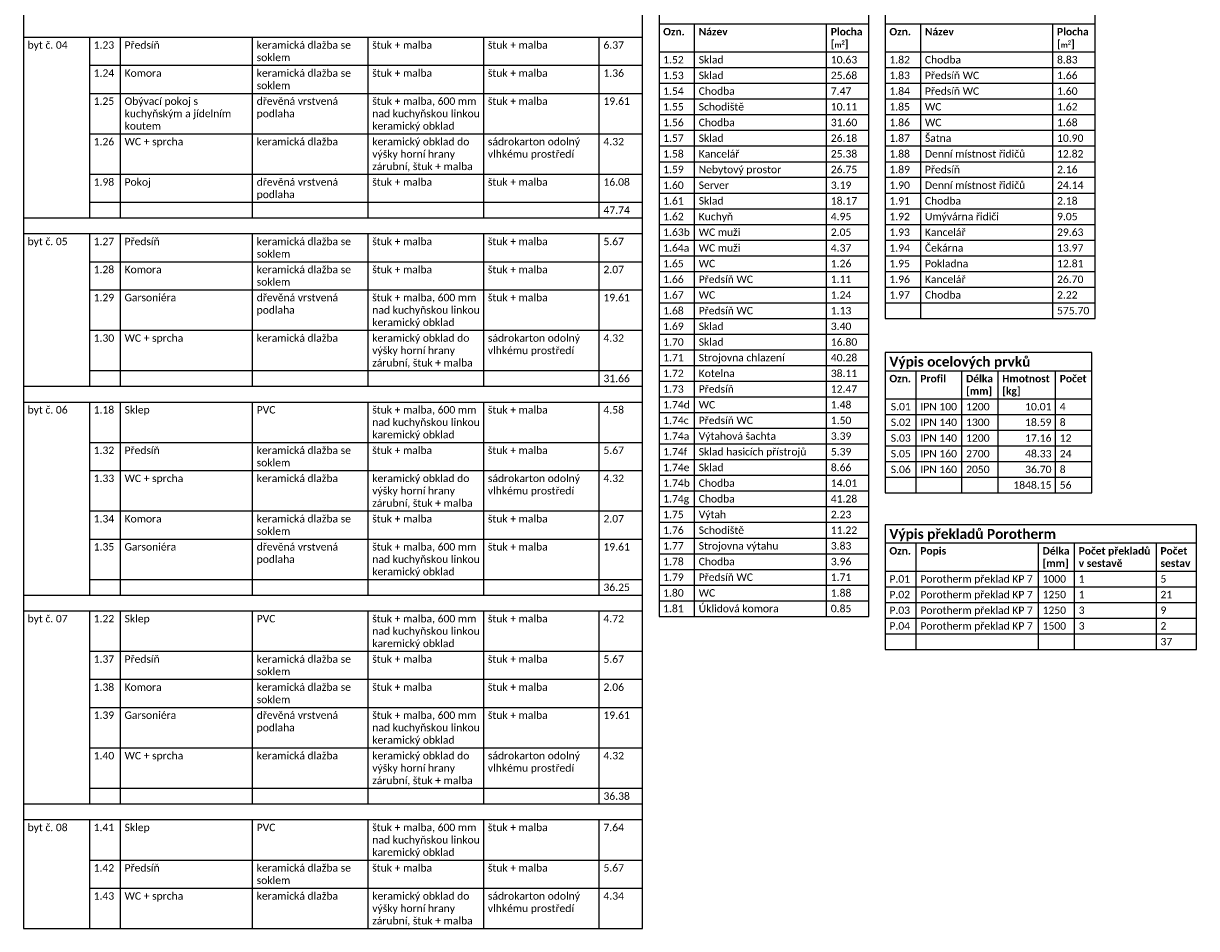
# Model space of a CAD drawing. Header units: millimetres. Extents: x -16871 to 82323, y -2942 to 27689.
# Tile 24 of 25: x 63294 to 81054, y 3805 to 17514. Entities that reach past the tile are written whole.
import ezdxf

# ---------------------------------------------------------------- set-up
doc = ezdxf.new("R2010")
doc.units = ezdxf.units.MM
doc.layers.add('A-SchedObject-G', color=9, linetype='Continuous')
doc.styles.add('TableData', font='calibri.ttf')
doc.styles.add('TableHeader', font='calibrib.ttf')
doc.styles.add('TableSub', font='calibriz.ttf')
doc.styles.add('TableTitle', font='calibrib.ttf')

msp = doc.modelspace()

# ---------------------------------------------------------------- linework, layer by layer
at = {"layer": 'A-SchedObject-G', "linetype": 'Continuous', "lineweight": -3, "ltscale": 300}
for p, q in [((63294, 25705), (63294, 3805)), ((72667, 3805), (72667, 25705)), ((72917, 17783), (72917, 8533)), ((76092, 8533), (76092, 17783)), ((76342, 17783), (76342, 13045)), ((79517, 13045), (79517, 17783)), ((72917, 17508), (76092, 17508)), ((73454, 8533), (73454, 17508)), ((75454, 8533), (75454, 17508)), ((76342, 17508), (79517, 17508)), ((76879, 13045), (76879, 17508)), ((78879, 13045), (78879, 17508)), ((63294, 17305), (72667, 17305)), ((64294, 17305), (64294, 14568)), ((64762, 14568), (64762, 17305)), ((66762, 14568), (66762, 17305)), ((68512, 14568), (68512, 17305)), ((70262, 14568), (70262, 17305)), ((72012, 14568), (72012, 17305)), ((72917, 17083), (76092, 17083)), ((76342, 17083), (79517, 17083)), ((64294, 16880), (72667, 16880)), ((72917, 16845), (76092, 16845)), ((76342, 16845), (79517, 16845)), ((72917, 16608), (76092, 16608)), ((76342, 16608), (79517, 16608)), ((64294, 16455), (72667, 16455)), ((72917, 16370), (76092, 16370)), ((76342, 16370), (79517, 16370)), ((72917, 16133), (76092, 16133)), ((76342, 16133), (79517, 16133)), ((64294, 15843), (72667, 15843)), ((72917, 15895), (76092, 15895)), ((76342, 15895), (79517, 15895)), ((72917, 15658), (76092, 15658)), ((76342, 15658), (79517, 15658)), ((72917, 15420), (76092, 15420)), ((76342, 15420), (79517, 15420)), ((64294, 15230), (72667, 15230)), ((72917, 15183), (76092, 15183)), ((76342, 15183), (79517, 15183)), ((72917, 14945), (76092, 14945)), ((76342, 14945), (79517, 14945)), ((64294, 14805), (72667, 14805)), ((63294, 14568), (72667, 14568)), ((72917, 14708), (76092, 14708)), ((76342, 14708), (79517, 14708)), ((72917, 14470), (76092, 14470)), ((76342, 14470), (79517, 14470)), ((63294, 14330), (72667, 14330)), ((64294, 14330), (64294, 12018)), ((64762, 12018), (64762, 14330)), ((66762, 12018), (66762, 14330)), ((68512, 12018), (68512, 14330)), ((70262, 12018), (70262, 14330)), ((72012, 12018), (72012, 14330)), ((72917, 14233), (76092, 14233)), ((76342, 14233), (79517, 14233)), ((64294, 13905), (72667, 13905)), ((72917, 13995), (76092, 13995)), ((76342, 13995), (79517, 13995)), ((72917, 13758), (76092, 13758)), ((76342, 13758), (79517, 13758)), ((72917, 13520), (76092, 13520)), ((76342, 13520), (79517, 13520)), ((64294, 13480), (72667, 13480)), ((72917, 13283), (76092, 13283)), ((76342, 13283), (79517, 13283)), ((72917, 13045), (76092, 13045)), ((76342, 13045), (79517, 13045)), ((64294, 12868), (72667, 12868)), ((72917, 12808), (76092, 12808)), ((72917, 12570), (76092, 12570)), ((76342, 12529), (76342, 10404)), ((79471, 12529), (76342, 12529)), ((79471, 10404), (79471, 12529)), ((64294, 12255), (72667, 12255)), ((72917, 12333), (76092, 12333)), ((72917, 12095), (76092, 12095)), ((76342, 12254), (79471, 12254)), ((76810, 10404), (76810, 12254)), ((77502, 10404), (77502, 12254)), ((78049, 10404), (78049, 12254)), ((78921, 10404), (78921, 12254)), ((63294, 12018), (72667, 12018)), ((63294, 11780), (72667, 11780)), ((64294, 11780), (64294, 8855)), ((64762, 8855), (64762, 11780)), ((66762, 8855), (66762, 11780)), ((68512, 8855), (68512, 11780)), ((70262, 8855), (70262, 11780)), ((72012, 8855), (72012, 11780)), ((72917, 11858), (76092, 11858)), ((76342, 11829), (79471, 11829)), ((72917, 11620), (76092, 11620)), ((76342, 11591), (79471, 11591)), ((72917, 11383), (76092, 11383)), ((76342, 11354), (79471, 11354)), ((64294, 11168), (72667, 11168)), ((72917, 11145), (76092, 11145)), ((76342, 11116), (79471, 11116)), ((72917, 10908), (76092, 10908)), ((76342, 10879), (79471, 10879)), ((64294, 10743), (72667, 10743)), ((72917, 10670), (76092, 10670)), ((76342, 10641), (79471, 10641)), ((72917, 10433), (76092, 10433)), ((76342, 10404), (79471, 10404)), ((64294, 10130), (72667, 10130)), ((72917, 10195), (76092, 10195)), ((72917, 9958), (76092, 9958)), ((76342, 9920), (76342, 8032)), ((81054, 9920), (76342, 9920)), ((81054, 8032), (81054, 9920)), ((64294, 9705), (72667, 9705)), ((72917, 9720), (76092, 9720)), ((76342, 9645), (81054, 9645)), ((76810, 8032), (76810, 9645)), ((78660, 8032), (78660, 9645)), ((79207, 8032), (79207, 9645)), ((80446, 8032), (80446, 9645)), ((72917, 9483), (76092, 9483)), ((72917, 9245), (76092, 9245)), ((64294, 9093), (72667, 9093)), ((76342, 9220), (81054, 9220)), ((72917, 9008), (76092, 9008)), ((76342, 8982), (81054, 8982)), ((63294, 8855), (72667, 8855)), ((72917, 8770), (76092, 8770)), ((76342, 8745), (81054, 8745)), ((63294, 8618), (72667, 8618)), ((64294, 8618), (64294, 5693)), ((64762, 5693), (64762, 8618)), ((66762, 5693), (66762, 8618)), ((68512, 5693), (68512, 8618)), ((70262, 5693), (70262, 8618)), ((72012, 5693), (72012, 8618)), ((72917, 8533), (76092, 8533)), ((76342, 8507), (81054, 8507)), ((76342, 8270), (81054, 8270)), ((64294, 8005), (72667, 8005)), ((76342, 8032), (81054, 8032)), ((64294, 7580), (72667, 7580)), ((64294, 7155), (72667, 7155)), ((64294, 6543), (72667, 6543)), ((64294, 5930), (72667, 5930)), ((63294, 5693), (72667, 5693)), ((63294, 5455), (72667, 5455)), ((64294, 5455), (64294, 3805)), ((64762, 3805), (64762, 5455)), ((66762, 3805), (66762, 5455)), ((68512, 3805), (68512, 5455)), ((70262, 3805), (70262, 5455)), ((72012, 3805), (72012, 5455)), ((64294, 4843), (72667, 4843)), ((64294, 4418), (72667, 4418)), ((63294, 3805), (72667, 3805))]:
    msp.add_line(p, q, dxfattribs=at)

# ---------------------------------------------------------------- texts
for s, insert, char_height, width, attachment_point, style in [('Ozn.', (72979, 17445), 112.5, 412.18, 1, 'TableHeader'), ('Název', (73517, 17445), 112.5, 1875, 1, 'TableHeader'), ('Plocha\\P[{\\H.75x;m\\H0.75x;\\A2;2}]', (75517, 17445), 112.5, 512.74, 1, 'TableHeader'), ('Ozn.', (76404, 17445), 112.5, 412.18, 1, 'TableHeader'), ('Název', (76942, 17445), 112.5, 1875, 1, 'TableHeader'), ('Plocha\\P[{\\H.75x;m\\H0.75x;\\A2;2}]', (78942, 17445), 112.5, 512.74, 1, 'TableHeader'), ('byt č. 04', (63357, 17243), 112.5, 875, 1, 'TableData'), ('1.23', (64357, 17243), 112.5, 343.13, 1, 'TableData'), ('Předsíň', (64825, 17243), 112.5, 1875, 1, 'TableData'), ('keramická dlažba se soklem', (66825, 17243), 112.5, 1625, 1, 'TableData'), ('štuk + malba', (68575, 17243), 112.5, 1625, 1, 'TableData'), ('štuk + malba', (70325, 17243), 112.5, 1625, 1, 'TableData'), ('6.37', (72075, 17243), 112.5, 529.62, 1, 'TableData'), ('1.52', (72979, 17020), 112.5, 412.18, 1, 'TableData'), ('Sklad', (73517, 17020), 112.5, 1875, 1, 'TableData'), ('10.63', (75517, 17020), 112.5, 512.74, 1, 'TableData'), ('1.82', (76404, 17020), 112.5, 412.18, 1, 'TableData'), ('Chodba', (76942, 17020), 112.5, 1875, 1, 'TableData'), ('8.83', (78942, 17020), 112.5, 512.74, 1, 'TableData'), ('1.24', (64357, 16818), 112.5, 343.13, 1, 'TableData'), ('Komora', (64825, 16818), 112.5, 1875, 1, 'TableData'), ('keramická dlažba se soklem', (66825, 16818), 112.5, 1625, 1, 'TableData'), ('štuk + malba', (68575, 16818), 112.5, 1625, 1, 'TableData'), ('štuk + malba', (70325, 16818), 112.5, 1625, 1, 'TableData'), ('1.36', (72075, 16818), 112.5, 529.62, 1, 'TableData'), ('1.53', (72979, 16783), 112.5, 412.18, 1, 'TableData'), ('Sklad', (73517, 16783), 112.5, 1875, 1, 'TableData'), ('25.68', (75517, 16783), 112.5, 512.74, 1, 'TableData'), ('1.83', (76404, 16783), 112.5, 412.18, 1, 'TableData'), ('Předsíň WC', (76942, 16783), 112.5, 1875, 1, 'TableData'), ('1.66', (78942, 16783), 112.5, 512.74, 1, 'TableData'), ('1.54', (72979, 16545), 112.5, 412.18, 1, 'TableData'), ('Chodba', (73517, 16545), 112.5, 1875, 1, 'TableData'), ('7.47', (75517, 16545), 112.5, 512.74, 1, 'TableData'), ('1.84', (76404, 16545), 112.5, 412.18, 1, 'TableData'), ('Předsíň WC', (76942, 16545), 112.5, 1875, 1, 'TableData'), ('1.60', (78942, 16545), 112.5, 512.74, 1, 'TableData'), ('1.25', (64357, 16393), 112.5, 343.13, 1, 'TableData'), ('Obývací pokoj s kuchyňským a jídelním koutem', (64825, 16393), 112.5, 1875, 1, 'TableData'), ('dřevěná vrstvená podlaha', (66825, 16393), 112.5, 1625, 1, 'TableData'), ('štuk + malba, 600 mm nad kuchyňskou linkou keramický obklad', (68575, 16393), 112.5, 1625, 1, 'TableData'), ('štuk + malba', (70325, 16393), 112.5, 1625, 1, 'TableData'), ('19.61', (72075, 16393), 112.5, 529.62, 1, 'TableData'), ('1.55', (72979, 16308), 112.5, 412.18, 1, 'TableData'), ('Schodiště', (73517, 16308), 112.5, 1875, 1, 'TableData'), ('10.11', (75517, 16308), 112.5, 512.74, 1, 'TableData'), ('1.85', (76404, 16308), 112.5, 412.18, 1, 'TableData'), ('WC', (76942, 16308), 112.5, 1875, 1, 'TableData'), ('1.62', (78942, 16308), 112.5, 512.74, 1, 'TableData'), ('1.56', (72979, 16070), 112.5, 412.18, 1, 'TableData'), ('Chodba', (73517, 16070), 112.5, 1875, 1, 'TableData'), ('31.60', (75517, 16070), 112.5, 512.74, 1, 'TableData'), ('1.86', (76404, 16070), 112.5, 412.18, 1, 'TableData'), ('WC', (76942, 16070), 112.5, 1875, 1, 'TableData'), ('1.68', (78942, 16070), 112.5, 512.74, 1, 'TableData'), ('1.57', (72979, 15833), 112.5, 412.18, 1, 'TableData'), ('Sklad', (73517, 15833), 112.5, 1875, 1, 'TableData'), ('26.18', (75517, 15833), 112.5, 512.74, 1, 'TableData'), ('1.87', (76404, 15833), 112.5, 412.18, 1, 'TableData'), ('Šatna', (76942, 15833), 112.5, 1875, 1, 'TableData'), ('10.90', (78942, 15833), 112.5, 512.74, 1, 'TableData'), ('1.26', (64357, 15780), 112.5, 343.13, 1, 'TableData'), ('WC + sprcha', (64825, 15780), 112.5, 1875, 1, 'TableData'), ('keramická dlažba', (66825, 15780), 112.5, 1625, 1, 'TableData'), ('keramický obklad do výšky horní hrany zárubní, štuk + malba', (68575, 15780), 112.5, 1625, 1, 'TableData'), ('sádrokarton odolný vlhkému prostředí', (70325, 15780), 112.5, 1625, 1, 'TableData'), ('4.32', (72075, 15780), 112.5, 529.62, 1, 'TableData'), ('1.58', (72979, 15595), 112.5, 412.18, 1, 'TableData'), ('Kancelář', (73517, 15595), 112.5, 1875, 1, 'TableData'), ('25.38', (75517, 15595), 112.5, 512.74, 1, 'TableData'), ('1.88', (76404, 15595), 112.5, 412.18, 1, 'TableData'), ('Denní místnost řidičů', (76942, 15595), 112.5, 1875, 1, 'TableData'), ('12.82', (78942, 15595), 112.5, 512.74, 1, 'TableData'), ('1.59', (72979, 15358), 112.5, 412.18, 1, 'TableData'), ('Nebytový prostor', (73517, 15358), 112.5, 1875, 1, 'TableData'), ('26.75', (75517, 15358), 112.5, 512.74, 1, 'TableData'), ('1.89', (76404, 15358), 112.5, 412.18, 1, 'TableData'), ('Předsíň', (76942, 15358), 112.5, 1875, 1, 'TableData'), ('2.16', (78942, 15358), 112.5, 512.74, 1, 'TableData'), ('1.98', (64357, 15168), 112.5, 343.13, 1, 'TableData'), ('Pokoj', (64825, 15168), 112.5, 1875, 1, 'TableData'), ('dřevěná vrstvená podlaha', (66825, 15168), 112.5, 1625, 1, 'TableData'), ('štuk + malba', (68575, 15168), 112.5, 1625, 1, 'TableData'), ('štuk + malba', (70325, 15168), 112.5, 1625, 1, 'TableData'), ('16.08', (72075, 15168), 112.5, 529.62, 1, 'TableData'), ('1.60', (72979, 15120), 112.5, 412.18, 1, 'TableData'), ('Server', (73517, 15120), 112.5, 1875, 1, 'TableData'), ('3.19', (75517, 15120), 112.5, 512.74, 1, 'TableData'), ('1.90', (76404, 15120), 112.5, 412.18, 1, 'TableData'), ('Denní místnost řidičů', (76942, 15120), 112.5, 1875, 1, 'TableData'), ('24.14', (78942, 15120), 112.5, 512.74, 1, 'TableData'), ('47.74', (72075, 14743), 112.5, 529.62, 1, 'TableSub'), ('1.61', (72979, 14883), 112.5, 412.18, 1, 'TableData'), ('Sklad', (73517, 14883), 112.5, 1875, 1, 'TableData'), ('18.17', (75517, 14883), 112.5, 512.74, 1, 'TableData'), ('1.91', (76404, 14883), 112.5, 412.18, 1, 'TableData'), ('Chodba', (76942, 14883), 112.5, 1875, 1, 'TableData'), ('2.18', (78942, 14883), 112.5, 512.74, 1, 'TableData'), ('1.62', (72979, 14645), 112.5, 412.18, 1, 'TableData'), ('Kuchyň', (73517, 14645), 112.5, 1875, 1, 'TableData'), ('4.95', (75517, 14645), 112.5, 512.74, 1, 'TableData'), ('1.92', (76404, 14645), 112.5, 412.18, 1, 'TableData'), ('Umývárna řidiči', (76942, 14645), 112.5, 1875, 1, 'TableData'), ('9.05', (78942, 14645), 112.5, 512.74, 1, 'TableData'), ('1.63b', (72979, 14408), 112.5, 412.18, 1, 'TableData'), ('WC muži', (73517, 14408), 112.5, 1875, 1, 'TableData'), ('2.05', (75517, 14408), 112.5, 512.74, 1, 'TableData'), ('1.93', (76404, 14408), 112.5, 412.18, 1, 'TableData'), ('Kancelář', (76942, 14408), 112.5, 1875, 1, 'TableData'), ('29.63', (78942, 14408), 112.5, 512.74, 1, 'TableData'), ('byt č. 05', (63357, 14268), 112.5, 875, 1, 'TableData'), ('1.27', (64357, 14268), 112.5, 343.13, 1, 'TableData'), ('Předsíň', (64825, 14268), 112.5, 1875, 1, 'TableData'), ('keramická dlažba se soklem', (66825, 14268), 112.5, 1625, 1, 'TableData'), ('štuk + malba', (68575, 14268), 112.5, 1625, 1, 'TableData'), ('štuk + malba', (70325, 14268), 112.5, 1625, 1, 'TableData'), ('5.67', (72075, 14268), 112.5, 529.62, 1, 'TableData'), ('1.64a', (72979, 14170), 112.5, 412.18, 1, 'TableData'), ('WC muži', (73517, 14170), 112.5, 1875, 1, 'TableData'), ('4.37', (75517, 14170), 112.5, 512.74, 1, 'TableData'), ('1.94', (76404, 14170), 112.5, 412.18, 1, 'TableData'), ('Čekárna', (76942, 14170), 112.5, 1875, 1, 'TableData'), ('13.97', (78942, 14170), 112.5, 512.74, 1, 'TableData'), ('keramická dlažba se soklem', (66825, 13843), 112.5, 1625, 1, 'TableData'), ('štuk + malba', (68575, 13843), 112.5, 1625, 1, 'TableData'), ('štuk + malba', (70325, 13843), 112.5, 1625, 1, 'TableData'), ('1.65', (72979, 13933), 112.5, 412.18, 1, 'TableData'), ('WC', (73517, 13933), 112.5, 1875, 1, 'TableData'), ('1.26', (75517, 13933), 112.5, 512.74, 1, 'TableData'), ('1.95', (76404, 13933), 112.5, 412.18, 1, 'TableData'), ('Pokladna', (76942, 13933), 112.5, 1875, 1, 'TableData'), ('12.81', (78942, 13933), 112.5, 512.74, 1, 'TableData'), ('1.28', (64357, 13843), 112.5, 343.13, 1, 'TableData'), ('Komora', (64825, 13843), 112.5, 1875, 1, 'TableData'), ('2.07', (72075, 13843), 112.5, 529.62, 1, 'TableData'), ('1.66', (72979, 13695), 112.5, 412.18, 1, 'TableData'), ('Předsíň WC', (73517, 13695), 112.5, 1875, 1, 'TableData'), ('1.11', (75517, 13695), 112.5, 512.74, 1, 'TableData'), ('1.96', (76404, 13695), 112.5, 412.18, 1, 'TableData'), ('Kancelář', (76942, 13695), 112.5, 1875, 1, 'TableData'), ('26.70', (78942, 13695), 112.5, 512.74, 1, 'TableData'), ('1.29', (64357, 13418), 112.5, 343.13, 1, 'TableData'), ('Garsoniéra', (64825, 13418), 112.5, 1875, 1, 'TableData'), ('dřevěná vrstvená podlaha', (66825, 13418), 112.5, 1625, 1, 'TableData'), ('štuk + malba, 600 mm nad kuchyňskou linkou keramický obklad', (68575, 13418), 112.5, 1625, 1, 'TableData'), ('štuk + malba', (70325, 13418), 112.5, 1625, 1, 'TableData'), ('19.61', (72075, 13418), 112.5, 529.62, 1, 'TableData'), ('1.67', (72979, 13458), 112.5, 412.18, 1, 'TableData'), ('WC', (73517, 13458), 112.5, 1875, 1, 'TableData'), ('1.24', (75517, 13458), 112.5, 512.74, 1, 'TableData'), ('1.97', (76404, 13458), 112.5, 412.18, 1, 'TableData'), ('Chodba', (76942, 13458), 112.5, 1875, 1, 'TableData'), ('2.22', (78942, 13458), 112.5, 512.74, 1, 'TableData'), ('1.68', (72979, 13220), 112.5, 412.18, 1, 'TableData'), ('Předsíň WC', (73517, 13220), 112.5, 1875, 1, 'TableData'), ('1.13', (75517, 13220), 112.5, 512.74, 1, 'TableData'), ('575.70', (78942, 13220), 112.5, 512.74, 1, 'TableData'), ('1.69', (72979, 12983), 112.5, 412.18, 1, 'TableData'), ('Sklad', (73517, 12983), 112.5, 1875, 1, 'TableData'), ('3.40', (75517, 12983), 112.5, 512.74, 1, 'TableData'), ('1.30', (64357, 12805), 112.5, 343.13, 1, 'TableData'), ('WC + sprcha', (64825, 12805), 112.5, 1875, 1, 'TableData'), ('keramická dlažba', (66825, 12805), 112.5, 1625, 1, 'TableData'), ('keramický obklad do výšky horní hrany zárubní, štuk + malba', (68575, 12805), 112.5, 1625, 1, 'TableData'), ('sádrokarton odolný vlhkému prostředí', (70325, 12805), 112.5, 1625, 1, 'TableData'), ('4.32', (72075, 12805), 112.5, 529.62, 1, 'TableData'), ('1.70', (72979, 12745), 112.5, 412.18, 1, 'TableData'), ('Sklad', (73517, 12745), 112.5, 1875, 1, 'TableData'), ('16.80', (75517, 12745), 112.5, 512.74, 1, 'TableData'), ('1.71', (72979, 12508), 112.5, 412.18, 1, 'TableData'), ('Strojovna chlazení', (73517, 12508), 112.5, 1875, 1, 'TableData'), ('40.28', (75517, 12508), 112.5, 512.74, 1, 'TableData'), ('Výpis ocelových prvků', (76404, 12466), 150, 3004.34, 1, 'TableTitle'), ('1.72', (72979, 12270), 112.5, 412.18, 1, 'TableData'), ('Kotelna', (73517, 12270), 112.5, 1875, 1, 'TableData'), ('38.11', (75517, 12270), 112.5, 512.74, 1, 'TableData'), ('31.66', (72075, 12193), 112.5, 529.62, 1, 'TableSub'), ('Ozn.', (76404, 12191), 112.5, 343.13, 1, 'TableHeader'), ('Profil', (76873, 12191), 112.5, 567.26, 1, 'TableHeader'), ('Délka\\P[mm]', (77565, 12191), 112.5, 422.13, 1, 'TableHeader'), ('Hmotnost\\P[kg]', (78112, 12191), 112.5, 746.31, 1, 'TableHeader'), ('Počet', (78983, 12191), 112.5, 425.51, 1, 'TableHeader'), ('1.73', (72979, 12033), 112.5, 412.18, 1, 'TableData'), ('Předsíň', (73517, 12033), 112.5, 1875, 1, 'TableData'), ('12.47', (75517, 12033), 112.5, 512.74, 1, 'TableData'), ('byt č. 06', (63357, 11718), 112.5, 875, 1, 'TableData'), ('Sklep', (64825, 11718), 112.5, 1875, 1, 'TableData'), ('štuk + malba, 600 mm nad kuchyňskou linkou karemický obklad', (68575, 11718), 112.5, 1625, 1, 'TableData'), ('štuk + malba', (70325, 11718), 112.5, 1625, 1, 'TableData'), ('1.74d', (72979, 11795), 112.5, 412.18, 1, 'TableData'), ('WC', (73517, 11795), 112.5, 1875, 1, 'TableData'), ('1.48', (75517, 11795), 112.5, 512.74, 1, 'TableData'), ('S.01', (76576, 11766), 112.5, 343.13, 2, 'TableData'), ('IPN 100', (76873, 11766), 112.5, 567.26, 1, 'TableData'), ('1200', (77565, 11766), 112.5, 422.13, 1, 'TableData'), ('10.01', (78858, 11766), 112.5, 746.31, 3, 'TableData'), ('4', (78983, 11766), 112, 425.51, 1, 'TableData'), ('1.18', (64357, 11718), 112.5, 343.13, 1, 'TableData'), ('PVC', (66825, 11718), 112.5, 1625, 1, 'TableData'), ('4.58', (72075, 11718), 112.5, 529.62, 1, 'TableData'), ('1.74c', (72979, 11558), 112.5, 412.18, 1, 'TableData'), ('Předsíň WC', (73517, 11558), 112.5, 1875, 1, 'TableData'), ('1.50', (75517, 11558), 112.5, 512.74, 1, 'TableData'), ('S.02', (76576, 11529), 112.5, 343.13, 2, 'TableData'), ('IPN 140', (76873, 11529), 112.5, 567.26, 1, 'TableData'), ('1300', (77565, 11529), 112.5, 422.13, 1, 'TableData'), ('18.59', (78858, 11529), 112.5, 746.31, 3, 'TableData'), ('8', (78983, 11529), 112, 425.51, 1, 'TableData'), ('1.74a', (72979, 11320), 112.5, 412.18, 1, 'TableData'), ('Výtahová šachta', (73517, 11320), 112.5, 1875, 1, 'TableData'), ('3.39', (75517, 11320), 112.5, 512.74, 1, 'TableData'), ('S.03', (76576, 11291), 112.5, 343.13, 2, 'TableData'), ('IPN 140', (76873, 11291), 112.5, 567.26, 1, 'TableData'), ('1200', (77565, 11291), 112.5, 422.13, 1, 'TableData'), ('17.16', (78858, 11291), 112.5, 746.31, 3, 'TableData'), ('12', (78983, 11291), 112.5, 425.51, 1, 'TableData'), ('1.32', (64357, 11105), 112.5, 343.13, 1, 'TableData'), ('Předsíň', (64825, 11105), 112.5, 1875, 1, 'TableData'), ('keramická dlažba se soklem', (66825, 11105), 112.5, 1625, 1, 'TableData'), ('štuk + malba', (68575, 11105), 112.5, 1625, 1, 'TableData'), ('štuk + malba', (70325, 11105), 112.5, 1625, 1, 'TableData'), ('5.67', (72075, 11105), 112.5, 529.62, 1, 'TableData'), ('1.74f', (72979, 11083), 112.5, 412.18, 1, 'TableData'), ('Sklad hasicích přístrojů', (73517, 11083), 112.5, 1875, 1, 'TableData'), ('5.39', (75517, 11083), 112.5, 512.74, 1, 'TableData'), ('S.05', (76576, 11054), 112.5, 343.13, 2, 'TableData'), ('IPN 160', (76873, 11054), 112.5, 567.26, 1, 'TableData'), ('2700', (77565, 11054), 112.5, 422.13, 1, 'TableData'), ('48.33', (78858, 11054), 112.5, 746.31, 3, 'TableData'), ('24', (78983, 11054), 112.5, 425.51, 1, 'TableData'), ('1.74e', (72979, 10845), 112.5, 412.18, 1, 'TableData'), ('Sklad', (73517, 10845), 112.5, 1875, 1, 'TableData'), ('8.66', (75517, 10845), 112.5, 512.74, 1, 'TableData'), ('1.33', (64357, 10680), 112.5, 343.13, 1, 'TableData'), ('WC + sprcha', (64825, 10680), 112.5, 1875, 1, 'TableData'), ('keramická dlažba', (66825, 10680), 112.5, 1625, 1, 'TableData'), ('keramický obklad do výšky horní hrany zárubní, štuk + malba', (68575, 10680), 112.5, 1625, 1, 'TableData'), ('sádrokarton odolný vlhkému prostředí', (70325, 10680), 112.5, 1625, 1, 'TableData'), ('4.32', (72075, 10680), 112.5, 529.62, 1, 'TableData'), ('S.06', (76576, 10816), 112.5, 343.13, 2, 'TableData'), ('IPN 160', (76873, 10816), 112.5, 567.26, 1, 'TableData'), ('2050', (77565, 10816), 112.5, 422.13, 1, 'TableData'), ('36.70', (78858, 10816), 112.5, 746.31, 3, 'TableData'), ('8', (78983, 10816), 112, 425.51, 1, 'TableData'), ('1.74b', (72979, 10608), 112.5, 412.18, 1, 'TableData'), ('Chodba', (73517, 10608), 112.5, 1875, 1, 'TableData'), ('14.01', (75517, 10608), 112.5, 512.74, 1, 'TableData'), ('1848.15', (78858, 10579), 112.5, 746.31, 3, 'TableData'), ('56', (78983, 10579), 112.5, 425.51, 1, 'TableData'), ('1.74g', (72979, 10370), 112.5, 412.18, 1, 'TableData'), ('Chodba', (73517, 10370), 112.5, 1875, 1, 'TableData'), ('41.28', (75517, 10370), 112.5, 512.74, 1, 'TableData'), ('1.75', (72979, 10133), 112.5, 412.18, 1, 'TableData'), ('Výtah', (73517, 10133), 112.5, 1875, 1, 'TableData'), ('2.23', (75517, 10133), 112.5, 512.74, 1, 'TableData'), ('1.34', (64357, 10068), 112.5, 343.13, 1, 'TableData'), ('Komora', (64825, 10068), 112.5, 1875, 1, 'TableData'), ('keramická dlažba se soklem', (66825, 10068), 112.5, 1625, 1, 'TableData'), ('štuk + malba', (68575, 10068), 112.5, 1625, 1, 'TableData'), ('štuk + malba', (70325, 10068), 112.5, 1625, 1, 'TableData'), ('2.07', (72075, 10068), 112.5, 529.62, 1, 'TableData'), ('1.76', (72979, 9895), 112.5, 412.18, 1, 'TableData'), ('Schodiště', (73517, 9895), 112.5, 1875, 1, 'TableData'), ('11.22', (75517, 9895), 112.5, 512.74, 1, 'TableData'), ('Výpis překladů Porotherm', (76404, 9857), 150, 4586.95, 1, 'TableTitle'), ('1.35', (64357, 9643), 112.5, 343.13, 1, 'TableData'), ('Garsoniéra', (64825, 9643), 112.5, 1875, 1, 'TableData'), ('dřevěná vrstvená podlaha', (66825, 9643), 112.5, 1625, 1, 'TableData'), ('štuk + malba, 600 mm nad kuchyňskou linkou keramický obklad', (68575, 9643), 112.5, 1625, 1, 'TableData'), ('štuk + malba', (70325, 9643), 112.5, 1625, 1, 'TableData'), ('19.61', (72075, 9643), 112.5, 529.62, 1, 'TableData'), ('1.77', (72979, 9658), 112.5, 412.18, 1, 'TableData'), ('Strojovna výtahu', (73517, 9658), 112.5, 1875, 1, 'TableData'), ('3.83', (75517, 9658), 112.5, 512.74, 1, 'TableData'), ('Délka\\P[mm]', (78723, 9582), 112.5, 422.13, 1, 'TableHeader'), ('Počet překladů\\Pv sestavě', (79270, 9582), 112.5, 1113.06, 1, 'TableHeader'), ('Počet\\Psestav', (80508, 9582), 112.5, 483.32, 1, 'TableHeader'), ('1.78', (72979, 9420), 112.5, 412.18, 1, 'TableData'), ('Chodba', (73517, 9420), 112.5, 1875, 1, 'TableData'), ('3.96', (75517, 9420), 112.5, 512.74, 1, 'TableData'), ('Ozn.', (76404, 9582), 112.5, 343.13, 1, 'TableHeader'), ('Popis', (76873, 9582), 112.5, 1725.32, 1, 'TableHeader'), ('1.79', (72979, 9183), 112.5, 412.18, 1, 'TableData'), ('Předsíň WC', (73517, 9183), 112.5, 1875, 1, 'TableData'), ('1.71', (75517, 9183), 112.5, 512.74, 1, 'TableData'), ('P.01', (76404, 9157), 112.5, 343.13, 1, 'TableData'), ('Porotherm překlad KP 7', (76873, 9157), 112.5, 1725.32, 1, 'TableData'), ('1000', (78723, 9157), 112.5, 422.13, 1, 'TableData'), ('1', (79270, 9157), 112, 1113.06, 1, 'TableData'), ('5', (80508, 9157), 112, 483.32, 1, 'TableData'), ('36.25', (72075, 9030), 112.5, 529.62, 1, 'TableSub'), ('1.80', (72979, 8945), 112.5, 412.18, 1, 'TableData'), ('WC', (73517, 8945), 112.5, 1875, 1, 'TableData'), ('1.88', (75517, 8945), 112.5, 512.74, 1, 'TableData'), ('P.02', (76404, 8920), 112.5, 343.13, 1, 'TableData'), ('Porotherm překlad KP 7', (76873, 8920), 112.5, 1725.32, 1, 'TableData'), ('1250', (78723, 8920), 112.5, 422.13, 1, 'TableData'), ('1', (79270, 8920), 112, 1113.06, 1, 'TableData'), ('21', (80508, 8920), 112.5, 483.32, 1, 'TableData'), ('1.81', (72979, 8708), 112.5, 412.18, 1, 'TableData'), ('Úklidová komora', (73517, 8708), 112.5, 1875, 1, 'TableData'), ('0.85', (75517, 8708), 112.5, 512.74, 1, 'TableData'), ('Porotherm překlad KP 7', (76873, 8682), 112.5, 1725.32, 1, 'TableData'), ('byt č. 07', (63357, 8555), 112.5, 875, 1, 'TableData'), ('1.22', (64357, 8555), 112.5, 343.13, 1, 'TableData'), ('Sklep', (64825, 8555), 112.5, 1875, 1, 'TableData'), ('PVC', (66825, 8555), 112.5, 1625, 1, 'TableData'), ('štuk + malba, 600 mm nad kuchyňskou linkou karemický obklad', (68575, 8555), 112.5, 1625, 1, 'TableData'), ('štuk + malba', (70325, 8555), 112.5, 1625, 1, 'TableData'), ('4.72', (72075, 8555), 112.5, 529.62, 1, 'TableData'), ('P.03', (76404, 8682), 112.5, 343.13, 1, 'TableData'), ('1250', (78723, 8682), 112.5, 422.13, 1, 'TableData'), ('3', (79270, 8682), 112, 1113.06, 1, 'TableData'), ('9', (80508, 8682), 112, 483.32, 1, 'TableData'), ('P.04', (76404, 8445), 112.5, 343.13, 1, 'TableData'), ('Porotherm překlad KP 7', (76873, 8445), 112.5, 1725.32, 1, 'TableData'), ('1500', (78723, 8445), 112.5, 422.13, 1, 'TableData'), ('3', (79270, 8445), 112, 1113.06, 1, 'TableData'), ('2', (80508, 8445), 112, 483.32, 1, 'TableData'), ('37', (80508, 8207), 112.5, 483.32, 1, 'TableData'), ('1.37', (64357, 7943), 112.5, 343.13, 1, 'TableData'), ('Předsíň', (64825, 7943), 112.5, 1875, 1, 'TableData'), ('keramická dlažba se soklem', (66825, 7943), 112.5, 1625, 1, 'TableData'), ('štuk + malba', (68575, 7943), 112.5, 1625, 1, 'TableData'), ('štuk + malba', (70325, 7943), 112.5, 1625, 1, 'TableData'), ('5.67', (72075, 7943), 112.5, 529.62, 1, 'TableData'), ('1.38', (64357, 7518), 112.5, 343.13, 1, 'TableData'), ('Komora', (64825, 7518), 112.5, 1875, 1, 'TableData'), ('keramická dlažba se soklem', (66825, 7518), 112.5, 1625, 1, 'TableData'), ('štuk + malba', (68575, 7518), 112.5, 1625, 1, 'TableData'), ('štuk + malba', (70325, 7518), 112.5, 1625, 1, 'TableData'), ('2.06', (72075, 7518), 112.5, 529.62, 1, 'TableData'), ('Garsoniéra', (64825, 7093), 112.5, 1875, 1, 'TableData'), ('dřevěná vrstvená podlaha', (66825, 7093), 112.5, 1625, 1, 'TableData'), ('štuk + malba, 600 mm nad kuchyňskou linkou keramický obklad', (68575, 7093), 112.5, 1625, 1, 'TableData'), ('štuk + malba', (70325, 7093), 112.5, 1625, 1, 'TableData'), ('1.39', (64357, 7093), 112.5, 343.13, 1, 'TableData'), ('19.61', (72075, 7093), 112.5, 529.62, 1, 'TableData'), ('1.40', (64357, 6480), 112.5, 343.13, 1, 'TableData'), ('WC + sprcha', (64825, 6480), 112.5, 1875, 1, 'TableData'), ('keramická dlažba', (66825, 6480), 112.5, 1625, 1, 'TableData'), ('keramický obklad do výšky horní hrany zárubní, štuk + malba', (68575, 6480), 112.5, 1625, 1, 'TableData'), ('sádrokarton odolný vlhkému prostředí', (70325, 6480), 112.5, 1625, 1, 'TableData'), ('4.32', (72075, 6480), 112.5, 529.62, 1, 'TableData'), ('36.38', (72075, 5868), 112.5, 529.62, 1, 'TableSub'), ('byt č. 08', (63357, 5393), 112.5, 875, 1, 'TableData'), ('1.41', (64357, 5393), 112.5, 343.13, 1, 'TableData'), ('Sklep', (64825, 5393), 112.5, 1875, 1, 'TableData'), ('PVC', (66825, 5393), 112.5, 1625, 1, 'TableData'), ('štuk + malba, 600 mm nad kuchyňskou linkou karemický obklad', (68575, 5393), 112.5, 1625, 1, 'TableData'), ('štuk + malba', (70325, 5393), 112.5, 1625, 1, 'TableData'), ('7.64', (72075, 5393), 112.5, 529.62, 1, 'TableData'), ('Předsíň', (64825, 4780), 112.5, 1875, 1, 'TableData'), ('keramická dlažba se soklem', (66825, 4780), 112.5, 1625, 1, 'TableData'), ('štuk + malba', (68575, 4780), 112.5, 1625, 1, 'TableData'), ('štuk + malba', (70325, 4780), 112.5, 1625, 1, 'TableData'), ('1.42', (64357, 4780), 112.5, 343.13, 1, 'TableData'), ('5.67', (72075, 4780), 112.5, 529.62, 1, 'TableData'), ('1.43', (64357, 4355), 112.5, 343.13, 1, 'TableData'), ('WC + sprcha', (64825, 4355), 112.5, 1875, 1, 'TableData'), ('keramická dlažba', (66825, 4355), 112.5, 1625, 1, 'TableData'), ('keramický obklad do výšky horní hrany zárubní, štuk + malba', (68575, 4355), 112.5, 1625, 1, 'TableData'), ('sádrokarton odolný vlhkému prostředí', (70325, 4355), 112.5, 1625, 1, 'TableData'), ('4.34', (72075, 4355), 112.5, 529.62, 1, 'TableData')]:
    msp.add_mtext(s, dxfattribs=dict(at, insert=insert, char_height=char_height, width=width, attachment_point=attachment_point, style=style))

doc.saveas('drawing.dxf')
